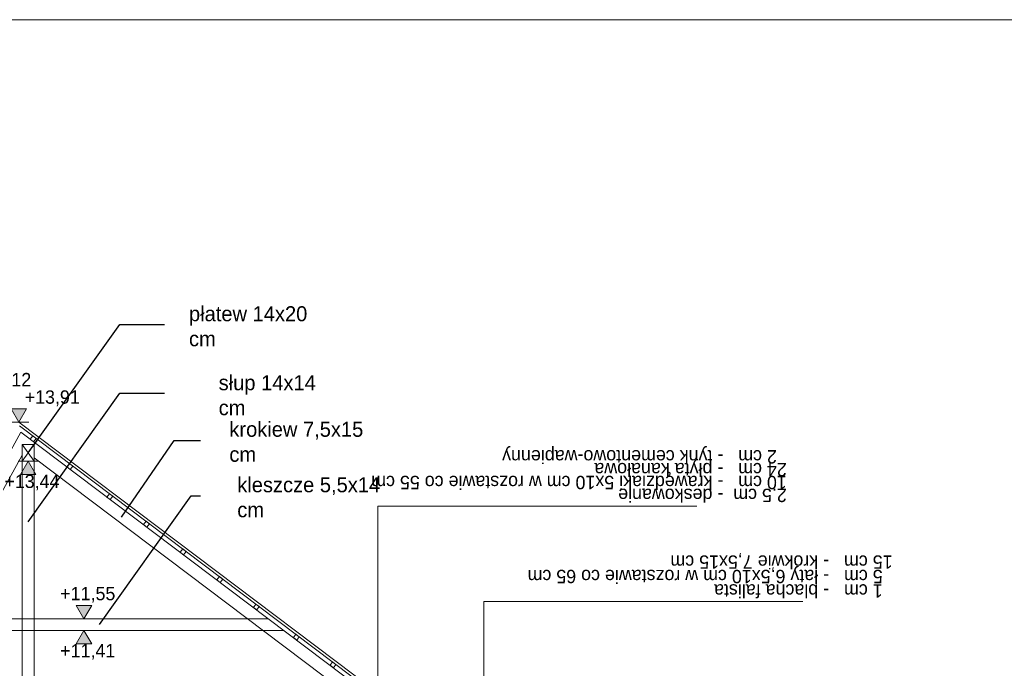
# Model space of a CAD drawing. Extents: x -510370 to -355890, y -22547 to 182180.
# Tile 14 of 256: x -386184 to -374381, y -1374 to 6403. Entities that reach past the tile are written whole.
import ezdxf

# ---------------------------------------------------------------- set-up
doc = ezdxf.new("R2010")
doc.units = 0
doc.header["$MEASUREMENT"] = 0
for name, color, linetype, lineweight in [('0_Nr_Pióra__21', 7, 'Continuous', 9), ('0_Nr_Pióra__5', 7, 'Continuous', 13), ('ARCH TABELA_Nr_Pióra__21', 7, 'Continuous', 9), ('INWENT DACH_Nr_Pióra__21', 7, 'Continuous', 9), ('INWENT KONST. DREWNIANA_Nr_Pióra__21', 7, 'Continuous', 9), ('INWENT OPISY_Nr_Pióra__1', 7, 'Continuous', 25), ('INWENT OPISY_Nr_Pióra__21', 7, 'Continuous', 9), ('INWENT WYMIARY_Nr_Pióra__21', 7, 'Continuous', 9)]:
    doc.layers.add(name, color=color, linetype=linetype, lineweight=lineweight)
doc.layers.add('INWENT OPISY', color=7, linetype='Continuous')
doc.layers.add('INWENT WYMIARY', color=7, linetype='Continuous')
doc.styles.add('GENERATED_STYLE_1', font='txt')
doc.styles.add('GENERATED_STYLE_3', font='txt')
doc.styles.add('GENERATED_STYLE_5', font='txt')
doc.dimstyles.new('GENERATED_STYLE__10', dxfattribs={"dimtxt": 160.000002, "dimasz": 110.144928, "dimexe": 0.18, "dimexo": 40, "dimgap": 0.09, "dimtad": 1, "dimtih": 1, "dimtoh": 1, "dimdec": 0, "dimzin": 0, "dimdsep": 46, "dimtxsty": 'GENERATED_STYLE_1', "dimblk": 'ARROWHEAD_5', "dimblk1": 'ARROWHEAD_5', "dimblk2": 'ARROWHEAD_5', "dimcen": 0.09, "dimclrd": 7, "dimclre": 7, "dimclrt": 7, "dimazin": 0, "dimtfac": 1, "dimtdec": 4, "dimtmove": 2, "dimatfit": 3, "dimfxl": 0, "dimtolj": 1, "dimtzin": 0, "dimarcsym": 0})
doc.dimstyles.new('GENERATED_STYLE__11', dxfattribs={"dimtxt": 0.18, "dimasz": 182.4, "dimexe": 0.18, "dimexo": 0.0625, "dimgap": 0.09, "dimtad": 0, "dimtih": 1, "dimtoh": 1, "dimdec": 4, "dimzin": 0, "dimdsep": 46, "dimcen": 0.09, "dimadec": 0, "dimazin": 0, "dimtfac": 1, "dimtdec": 4, "dimtmove": 0, "dimatfit": 3, "dimldrblk": 'ARROWHEAD_5', "dimfxl": 0, "dimtolj": 1, "dimtzin": 0, "dimarcsym": 0})
doc.dimstyles.new('GENERATED_STYLE__3', dxfattribs={"dimtxt": 160.000002, "dimasz": 91.2, "dimexe": 0.18, "dimexo": 0, "dimgap": 0.09, "dimtad": 1, "dimdec": 0, "dimlfac": 0.1, "dimzin": 0, "dimdsep": 46, "dimtxsty": 'GENERATED_STYLE_1', "dimblk": 'ARROWHEAD_2', "dimblk1": 'ARROWHEAD_2', "dimblk2": 'ARROWHEAD_2', "dimcen": 0.09, "dimclrd": 7, "dimclre": 7, "dimclrt": 7, "dimazin": 0, "dimtfac": 1, "dimtdec": 4, "dimtmove": 0, "dimatfit": 3, "dimfxl": 0, "dimtolj": 1, "dimtzin": 0, "dimarcsym": 0})
doc.dimstyles.new('GENERATED_STYLE__9', dxfattribs={"dimtxt": 160.000002, "dimasz": 110.144928, "dimexe": 0.18, "dimexo": 40, "dimgap": 0.09, "dimtad": 1, "dimtih": 1, "dimtoh": 1, "dimdec": 0, "dimzin": 0, "dimdsep": 46, "dimtxsty": 'GENERATED_STYLE_1', "dimblk": 'ARROWHEAD_5', "dimblk1": 'ARROWHEAD_5', "dimblk2": 'ARROWHEAD_5', "dimcen": 0.09, "dimclrd": 7, "dimclre": 7, "dimclrt": 7, "dimazin": 0, "dimtfac": 1, "dimtdec": 4, "dimtmove": 0, "dimatfit": 3, "dimfxl": 0, "dimtolj": 1, "dimtzin": 0, "dimarcsym": 0})

# ---------------------------------------------------------------- blocks, each defined once
blk = doc.blocks.new('Linia_16', base_point=(-380621, -574))
at = {"layer": 'INWENT OPISY_Nr_Pióra__21', "linetype": 'Continuous'}
blk.add_hatch(color=256, dxfattribs=at).paths.add_polyline_path([(-380561, -2625), (-380565, -2602), (-380578, -2583), (-380598, -2570), (-380621, -2565), (-380644, -2570), (-380663, -2583), (-380676, -2602), (-380681, -2625), (-380676, -2648), (-380663, -2668), (-380644, -2681), (-380621, -2685), (-380598, -2681), (-380578, -2668), (-380565, -2648)], flags=0)
blk.add_line((-380621, -574), (-380621, -2565), dxfattribs=at)
blk.add_circle((-380621, -2625), 60, dxfattribs=at)
blk = doc.blocks.new('Linia_26', base_point=(-381889, 570))
at = {"layer": 'INWENT OPISY_Nr_Pióra__21', "linetype": 'Continuous'}
blk.add_hatch(color=256, dxfattribs=at).paths.add_polyline_path([(-381829, -3145), (-381833, -3122), (-381846, -3102), (-381866, -3089), (-381889, -3085), (-381912, -3089), (-381931, -3102), (-381944, -3122), (-381949, -3145), (-381944, -3168), (-381931, -3187), (-381912, -3200), (-381889, -3205), (-381866, -3200), (-381846, -3187), (-381833, -3168)], flags=0)
blk.add_line((-381889, 570), (-381889, -3085), dxfattribs=at)
blk.add_circle((-381889, -3145), 60, dxfattribs=at)
blk = doc.blocks.new('Wymiary_10', base_point=(-386195, 1577))
at = {"layer": 'INWENT WYMIARY_Nr_Pióra__21', "linetype": 'Continuous'}
blk.add_hatch(color=256, dxfattribs=at).paths.add_polyline_path([(-386195, 1577), (-386288, 1737), (-386102, 1737)], flags=0)
for p, q in [((-386195, 1577), (-386288, 1737)), ((-386288, 1737), (-386102, 1737)), ((-386102, 1737), (-386195, 1577)), ((-386195, 1577), (-386315, 1577)), ((-386195, 1577), (-386075, 1577))]:
    blk.add_line(p, q, dxfattribs=at)
at = {"layer": 'INWENT WYMIARY_Nr_Pióra__21', "insert": (-386124, 1769), "char_height": 160, "attachment_point": 7, "style": 'GENERATED_STYLE_1'}
blk.add_mtext('{+13,91}', dxfattribs=at)
blk = doc.blocks.new('Wymiary_29', base_point=(-385414, -920))
at = {"layer": 'INWENT WYMIARY_Nr_Pióra__21', "linetype": 'Continuous'}
blk.add_hatch(color=256, dxfattribs=at).paths.add_polyline_path([(-385414, -920), (-385507, -1080), (-385321, -1080)], flags=0)
for p, q in [((-385414, -920), (-385534, -920)), ((-385414, -920), (-385507, -1080)), ((-385414, -920), (-385294, -920)), ((-385321, -1080), (-385414, -920)), ((-385507, -1080), (-385321, -1080))]:
    blk.add_line(p, q, dxfattribs=at)
at = {"layer": 'INWENT WYMIARY_Nr_Pióra__21', "insert": (-385698, -1272), "char_height": 160, "attachment_point": 7, "style": 'GENERATED_STYLE_1'}
blk.add_mtext('{+11,41}', dxfattribs=at)
blk = doc.blocks.new('Wymiary_31', base_point=(-386422, 1786))
at = {"layer": 'INWENT WYMIARY_Nr_Pióra__21', "linetype": 'Continuous'}
blk.add_hatch(color=256, dxfattribs=at).paths.add_polyline_path([(-386422, 1786), (-386515, 1946), (-386329, 1946)], flags=0)
for p, q in [((-386422, 1786), (-386515, 1946)), ((-386515, 1946), (-386329, 1946)), ((-386329, 1946), (-386422, 1786)), ((-386422, 1786), (-386542, 1786)), ((-386422, 1786), (-386302, 1786))]:
    blk.add_line(p, q, dxfattribs=at)
at = {"layer": 'INWENT WYMIARY_Nr_Pióra__21', "insert": (-386706, 1978), "char_height": 160, "attachment_point": 7, "style": 'GENERATED_STYLE_1'}
blk.add_mtext('{+14,12}', dxfattribs=at)
blk = doc.blocks.new('Wymiary_69', base_point=(-385414, -780))
at = {"layer": 'INWENT WYMIARY_Nr_Pióra__21', "linetype": 'Continuous'}
blk.add_hatch(color=256, dxfattribs=at).paths.add_polyline_path([(-385414, -780), (-385507, -620), (-385321, -620)], flags=0)
for p, q in [((-385414, -780), (-385507, -620)), ((-385507, -620), (-385321, -620)), ((-385321, -620), (-385414, -780)), ((-385414, -780), (-385534, -780)), ((-385414, -780), (-385294, -780))]:
    blk.add_line(p, q, dxfattribs=at)
at = {"layer": 'INWENT WYMIARY_Nr_Pióra__21', "insert": (-385698, -588), "char_height": 160, "attachment_point": 7, "style": 'GENERATED_STYLE_1'}
blk.add_mtext('{+11,55}', dxfattribs=at)
blk = doc.blocks.new('Wymiary_70', base_point=(-386082, 1110))
at = {"layer": 'INWENT WYMIARY_Nr_Pióra__21', "linetype": 'Continuous'}
blk.add_hatch(color=256, dxfattribs=at).paths.add_polyline_path([(-386082, 1110), (-386175, 950), (-385989, 950)], flags=0)
for p, q in [((-386082, 1110), (-386202, 1110)), ((-386082, 1110), (-386175, 950)), ((-386082, 1110), (-385962, 1110)), ((-385989, 950), (-386082, 1110)), ((-386175, 950), (-385989, 950))]:
    blk.add_line(p, q, dxfattribs=at)
at = {"layer": 'INWENT WYMIARY_Nr_Pióra__21', "insert": (-386367, 758), "char_height": 160, "attachment_point": 7, "style": 'GENERATED_STYLE_1'}
blk.add_mtext('{+13,44}', dxfattribs=at)
blk = doc.blocks.new('*D378')
at = {"layer": 'INWENT WYMIARY_Nr_Pióra__21', "linetype": 'Continuous'}
for p, q in [((-386337, 1110), (-386517, 1110)), ((-386367, 1076), (-386487, 1145)), ((-386427, 1110), (-386427, 1169)), ((-386427, -780), (-386427, 1110)), ((-386337, -780), (-386517, -780)), ((-386487, -745), (-386367, -814))]:
    blk.add_line(p, q, dxfattribs=at)
at = {"layer": 'INWENT WYMIARY_Nr_Pióra__21', "char_height": 160, "attachment_point": 7, "rotation": 90, "style": 'GENERATED_STYLE_1'}
for s, insert in [('{189}', (-386459, 12)), ('{14}', (-386459, -1159)), ('{222}', (-386459, -2186)), ('{13}', (-386459, -3110)), ('{28}', (-386459, -3512)), ('{247}', (-386459, -4938)), ('{37}', (-386459, -6307)), ('{267}', (-386459, -7878)), ('{38}', (-386459, -9352)), ('{12}', (-386459, -9799)), ('{197}', (-386459, -10801))]:
    blk.add_mtext(s, dxfattribs=dict(at, insert=insert))
blk = doc.blocks.new('ARROWHEAD_2')
at = {"color": 0, "linetype": 'Continuous', "lineweight": 0}
for p, q in [((0, 0), (-1, 0)), ((-0.38, -0.66), (0.38, 0.66))]:
    blk.add_line(p, q, dxfattribs=at)
blk = doc.blocks.new('*D1235')
at = {"layer": '0_Nr_Pióra__5', "linetype": 'Continuous'}
for points in [[(-378271, -4684), (-378312, -4793), (-378361, -4758)], [(-378735, -6070), (-378762, -5957), (-378702, -5958)]]:
    blk.add_hatch(color=256, dxfattribs=at).paths.add_polyline_path(points, flags=0)
for p, q in [((-378271, -4684), (-378361, -4758)), ((-378271, -4684), (-378312, -4793)), ((-378312, -4793), (-378361, -4758)), ((-378735, -6070), (-378762, -5957)), ((-378762, -5957), (-378702, -5958)), ((-378735, -6070), (-378702, -5958))]:
    blk.add_line(p, q, dxfattribs=at)
blk.add_arc((-376433, -6070), 2301, 145.7781, 177.2119, dxfattribs=at)
at = {"layer": '0_Nr_Pióra__21', "insert": (-379318, -5369), "char_height": 160, "attachment_point": 7, "style": 'GENERATED_STYLE_1'}
blk.add_mtext('{37,01°}', dxfattribs=at)
blk = doc.blocks.new('ARROWHEAD_5')
at = {"color": 0, "linetype": 'Continuous', "lineweight": 0}
blk.add_line((0, 0), (-1, 0), dxfattribs=at)
blk.add_solid([(-1, 0.2679), (0, 0), (-1, -0.2679), (-1, 0.2679)], dxfattribs=at)
blk = doc.blocks.new('*D1237')
at = {"layer": '0_Nr_Pióra__5', "linetype": 'Continuous'}
for points in [[(-387984, -2107), (-387873, -2141), (-387905, -2192)], [(-387375, -3145), (-387410, -3034), (-387350, -3031)]]:
    blk.add_hatch(color=256, dxfattribs=at).paths.add_polyline_path(points, flags=0)
for p, q in [((-387984, -2107), (-387873, -2141)), ((-387984, -2107), (-387905, -2192)), ((-387873, -2141), (-387905, -2192)), ((-387410, -3034), (-387350, -3031)), ((-387375, -3145), (-387410, -3034)), ((-387375, -3145), (-387350, -3031))]:
    blk.add_line(p, q, dxfattribs=at)
blk.add_arc((-388563, -3145), 1188, 5.4024, 55.4666, dxfattribs=at)
at = {"layer": '0_Nr_Pióra__21', "insert": (-387401, -2542), "char_height": 160, "attachment_point": 7, "style": 'GENERATED_STYLE_1'}
blk.add_mtext('{60,87°}', dxfattribs=at)
blk = doc.blocks.new('*D1239')
at = {"layer": '0_Nr_Pióra__5', "linetype": 'Continuous'}
for points in [[(-381976, -1892), (-382016, -2000), (-382065, -1965)], [(-382395, -3145), (-382422, -3032), (-382362, -3034)]]:
    blk.add_hatch(color=256, dxfattribs=at).paths.add_polyline_path(points, flags=0)
for p, q in [((-381976, -1892), (-382065, -1965)), ((-382016, -2000), (-382065, -1965)), ((-381976, -1892), (-382016, -2000)), ((-382395, -3145), (-382422, -3032)), ((-382422, -3032), (-382362, -3034)), ((-382395, -3145), (-382362, -3034))]:
    blk.add_line(p, q, dxfattribs=at)
blk.add_arc((-380314, -3145), 2081, 146.0724, 176.9176, dxfattribs=at)
at = {"layer": '0_Nr_Pióra__21', "insert": (-382687, -2218), "char_height": 160, "attachment_point": 7, "style": 'GENERATED_STYLE_1'}
blk.add_mtext('{37,01°}', dxfattribs=at)

msp = doc.modelspace()

# ---------------------------------------------------------------- linework, layer by layer
at = {"layer": 'ARCH TABELA_Nr_Pióra__21', "linetype": 'Continuous'}
msp.add_line((-396639.9, 6402.6), (-355889.9, 6402.6), dxfattribs=at)
at = {"layer": 'INWENT DACH_Nr_Pióra__21', "linetype": 'Continuous'}
for p, q in [((-375667.1, -6359.3), (-386194.8, 1576.7)), ((-375844.9, -6262.8), (-386185.3, 1532.1))]:
    msp.add_line(p, q, dxfattribs=at)
at = {"layer": 'INWENT KONST. DREWNIANA_Nr_Pióra__21', "linetype": 'Continuous'}
for p, q in [((-386169.6, 1457.6), (-390603.8, -6499)), ((-375715.3, -6423.2), (-386169.6, 1457.6)), ((-386152.2, 1310.4), (-386012.2, 1310.4)), ((-386152.2, 1110.4), (-386152.2, 1310.4)), ((-386152.2, 1310.4), (-386012.2, 1110.4)), ((-386152.2, 1110.4), (-386012.2, 1310.4)), ((-386056.3, 1372.2), (-386026.2, 1412.1)), ((-386016.3, 1342.1), (-386056.3, 1372.2)), ((-386026.2, 1412.1), (-385986.2, 1382)), ((-385986.2, 1382), (-386016.3, 1342.1)), ((-386012.2, 1110.4), (-386012.2, 1310.4)), ((-386152.2, 1180.7), (-390482.5, -6589.4)), ((-386152.2, -3269.6), (-386152.2, 1110.4)), ((-386152.2, 1110.4), (-386012.2, 1110.4)), ((-375805.6, -6542.9), (-386012.2, 1151.1)), ((-386012.2, -3269.6), (-386012.2, 1110.4)), ((-385617.1, 1041.1), (-385587, 1081)), ((-385587, 1081), (-385547, 1050.9)), ((-385577.1, 1011), (-385617.1, 1041.1)), ((-385547, 1050.9), (-385577.1, 1011)), ((-385138, 679.9), (-385107.9, 719.8)), ((-385107.9, 719.8), (-385067.9, 689.7)), ((-385098, 649.8), (-385138, 679.9)), ((-385067.9, 689.7), (-385098, 649.8)), ((-384698.8, 348.8), (-384668.7, 388.8)), ((-384668.7, 388.8), (-384628.7, 358.7)), ((-384628.7, 358.7), (-384658.8, 318.7)), ((-384658.8, 318.7), (-384698.8, 348.8)), ((-384259.6, 17.8), (-384229.5, 57.7)), ((-384219.6, -12.3), (-384259.6, 17.8)), ((-384229.5, 57.7), (-384189.5, 27.6)), ((-384189.5, 27.6), (-384219.6, -12.3)), ((-383820.4, -313.3), (-383790.3, -273.4)), ((-383780.5, -343.4), (-383820.4, -313.3)), ((-383790.3, -273.4), (-383750.4, -303.5)), ((-383750.4, -303.5), (-383780.5, -343.4)), ((-383381.2, -644.4), (-383351.1, -604.5)), ((-383341.3, -674.5), (-383381.2, -644.4)), ((-383351.1, -604.5), (-383311.2, -634.6)), ((-383311.2, -634.6), (-383341.3, -674.5)), ((-387416.4, -779.6), (-383201.8, -779.6)), ((-387494.4, -919.6), (-383016.1, -919.6)), ((-382902.1, -1005.6), (-382872, -965.6)), ((-382862.1, -1035.7), (-382902.1, -1005.6)), ((-382872, -965.6), (-382832, -995.7)), ((-382832, -995.7), (-382862.1, -1035.7)), ((-382462.9, -1336.6), (-382432.8, -1296.7)), ((-382432.8, -1296.7), (-382392.9, -1326.8)), ((-382422.9, -1366.7), (-382462.9, -1336.6)), ((-382392.9, -1326.8), (-382422.9, -1366.7))]:
    msp.add_line(p, q, dxfattribs=at)
at = {"layer": 'INWENT OPISY_Nr_Pióra__21', "linetype": 'Continuous'}
for p, q in [((-378065.5, 570.1), (-381888.6, 570.1)), ((-376797.4, -573.6), (-380620.6, -573.6))]:
    msp.add_line(p, q, dxfattribs=at)

# ---------------------------------------------------------------- block references
at = {"layer": 'INWENT OPISY', "linetype": 'Continuous'}
for name, p in [('Linia_26', (-381888.6, 570.1)), ('Linia_16', (-380620.6, -573.6))]:
    msp.add_blockref(name, p, dxfattribs=at)
at = {"layer": 'INWENT WYMIARY', "linetype": 'Continuous'}
for name, p in [('Wymiary_31', (-386421.9, 1785.5)), ('Wymiary_10', (-386194.8, 1576.7)), ('Wymiary_70', (-386082.2, 1110.4)), ('Wymiary_69', (-385413.7, -779.6)), ('Wymiary_29', (-385413.7, -919.6))]:
    msp.add_blockref(name, p, dxfattribs=at)

# ---------------------------------------------------------------- texts
at = {"layer": 'INWENT OPISY_Nr_Pióra__1', "linetype": 'Continuous', "char_height": 160, "width": 4900.628, "attachment_point": 1, "rotation": 180, "style": 'GENERATED_STYLE_5'}
for s, insert, line_spacing_factor in [('{2,5 cm  - deskowanie\\P10 cm   - krawędziaki 5x10 cm w rozstawie co 55 cm\\P24 cm   - płyta kanałowa\\P  2 cm   - tynk cementowo-wapienny}', (-376988, 619.5), 0.57826), ('{  1 cm   - blacha falista\\P  5 cm   - łaty 6,5x10 cm w rozstawie co 65 cm\\P15 cm   - krokwie 7,5x15 cm}', (-375719.9, -526.3), 0.648398)]:
    msp.add_mtext(s, dxfattribs=dict(at, insert=insert, line_spacing_factor=line_spacing_factor))
at = {"layer": 'INWENT OPISY_Nr_Pióra__21', "linetype": 'Continuous', "char_height": 180, "attachment_point": 4, "style": 'GENERATED_STYLE_3'}
for s, insert, width in [('{płatew 14x20 cm}', (-384154.2, 2725.7), 1558.59), ('{słup 14x14 cm}', (-383798.5, 1899.2), 1340.05), ('{krokiew 7,5x15 cm}', (-383670.3, 1340.7), 1722.92), ('{kleszcze 5,5x14 cm}', (-383575.4, 675.4), 1817.79)]:
    msp.add_mtext(s, dxfattribs=dict(at, insert=insert, width=width))

# ---------------------------------------------------------------- dimensions: what is measured, and where the dimension line sits
at = {"linetype": 'Continuous'}
for base, center, p1, p2, dimstyle, picture, middle in [((-387538.5, -2542.9), (-388562.7, -3144.6), (-386152.2, 1180.7), (-380182.2, -3144.6), 'GENERATED_STYLE__9', '*D1237', (-387083.1, -2461.8)), ((-382287.5, -2484), (-380313.7, -3144.6), (-388612.2, -3144.6), (-386012.2, 1151.1), 'GENERATED_STYLE__10', '*D1239', (-382369.4, -2138.3)), ((-378615.6, -5339.3), (-376433.5, -6069.6), (-380182.2, -6069.6), (-386012.2, 1151.1), 'GENERATED_STYLE__9', '*D1235', (-379001, -5288.5))]:
    dim = msp.add_angular_dim_3p(base=base, center=center, p1=p1, p2=p2, dimstyle=dimstyle, dxfattribs=at)
    dim.commit()
    dim.dimension.update_dxf_attribs({"geometry": picture, "text_midpoint": middle, "dimtype": 165})
at = {"layer": 'INWENT WYMIARY', "linetype": 'Continuous'}
dim = msp.add_linear_dim(base=(-386427.3, -11529.6), p1=(-386438, -779.6), p2=(-386152.2, 1110.4), angle=90, dimstyle='GENERATED_STYLE__3', dxfattribs=at)
dim.commit()
dim.dimension.update_dxf_attribs({"geometry": '*D378', "text_midpoint": (-386539.3, 193.9)})

# ---------------------------------------------------------------- leaders
at = {"layer": 'INWENT OPISY_Nr_Pióra__21', "linetype": 'Continuous', "annotation_type": 0, "has_hookline": 1, "hookline_direction": 1}
for points, text_width in [([(-386082.2, 1210.4), (-384983.3, 2749.5), (-384447.7, 2749.5)], 1337.1), ([(-386082.2, 384), (-384983.3, 1923.1), (-384447.7, 1923.1)], 762.9), ([(-384963, 438.3), (-384330.6, 1357.3), (-384016.6, 1357.3)], 1448.6), ([(-385227.8, -847.1), (-384128.9, 692.1), (-384016.6, 692.1)], 1448.6)]:
    msp.add_leader(points, dimstyle='GENERATED_STYLE__11', dxfattribs=dict(at, text_width=text_width))

doc.saveas('drawing.dxf')
